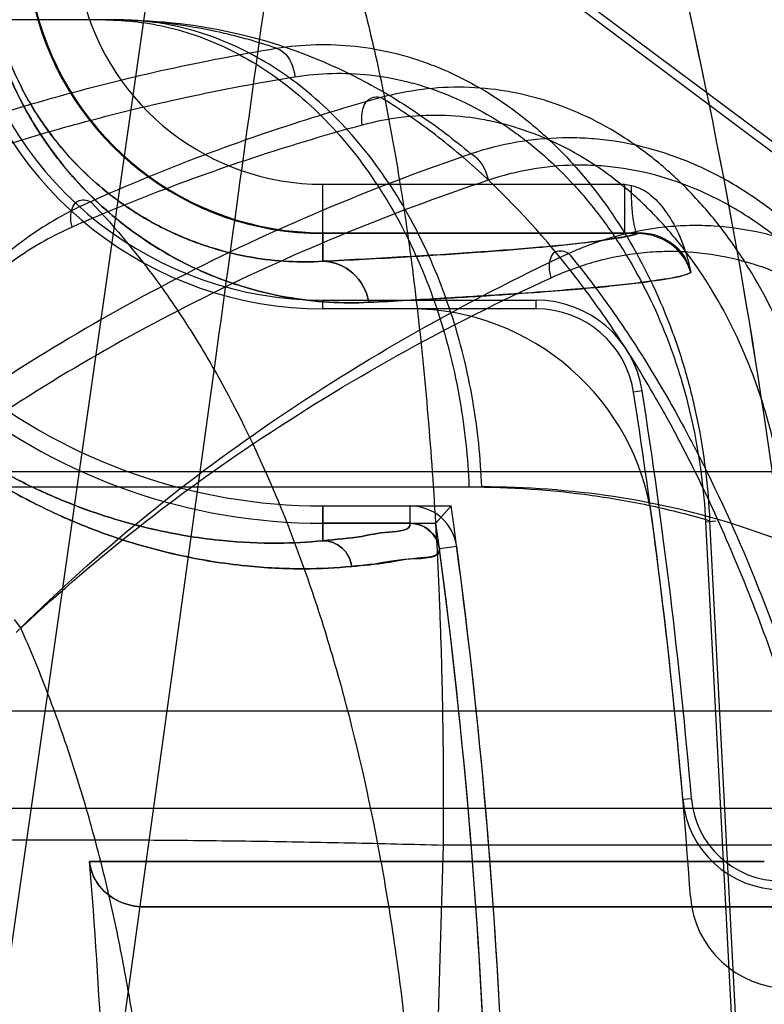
# Model space of a CAD drawing. Header units: millimetres. Extents: x 0 to 297, y 0 to 210.
# Tile 235 of 256: x 58.897 to 58.9498, y 160.0316 to 160.1015. Entities that reach past the tile are written whole.
import ezdxf

# ---------------------------------------------------------------- set-up
doc = ezdxf.new("R2010")
doc.units = ezdxf.units.MM
doc.header["$LTSCALE"] = 16.335
doc.layers.get('0').update_dxf_attribs({"linetype": 'CONTINUOUS'})
for name, color, linetype in [('AXES_REF', 7, 'CONTINUOUS'), ('INTFCLR_1', 7, 'CONTINUOUS'), ('INTFCLR_144815', 7, 'CONTINUOUS'), ('INTFCLR_72935', 7, 'CONTINUOUS')]:
    doc.layers.add(name, color=color, linetype=linetype)

msp = doc.modelspace()

# ---------------------------------------------------------------- linework, layer by layer
at = {"color": 7, "linetype": 'Continuous'}
for radius in [6.787079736, 6.7865, 6.743039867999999]:
    msp.add_circle((57.4637311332, 154.7114782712), radius, dxfattribs=at)
msp.add_arc((57.4637311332, 154.7114782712), 6.72, 278.2771290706, 261.7228709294, dxfattribs=at)
at = {"layer": 'AXES_REF', "color": 9, "linetype": 'Continuous'}
msp.add_circle((57.4637311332, 154.7114782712), 6.191158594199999, dxfattribs=at)
at = {"layer": 'INTFCLR_1', "color": 9, "linetype": 'Continuous'}
for p, q in [((58.9185079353, 160.0843347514), (58.9185079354, 160.0898037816)), ((58.9185079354, 160.0898037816), (58.9399130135, 160.0898037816)), ((58.9399130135, 160.0898037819), (58.9399130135, 160.0863043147)), ((58.9408539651, 160.0863053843), (58.9185079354, 160.0863043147)), ((58.9185079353, 160.064492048), (58.9185079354, 160.0669619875)), ((58.9247011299, 160.0657276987), (58.9247012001, 160.0669619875)), ((58.92800602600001, 160.0640699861), (58.9267826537, 160.0639061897)), ((58.9019469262, 160.0417200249), (58.9498341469, 160.0417200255)), ((59.06109350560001, 160.0384782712), (58.9058831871, 160.0384782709))]:
    msp.add_line(p, q, dxfattribs=at)
at = {"layer": 'INTFCLR_1', "color": 7, "linetype": 'Continuous'}
msp.add_line((58.9446225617, 160.0835287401), (58.9444668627, 160.0839840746), dxfattribs=at)
at = {"layer": 'INTFCLR_1', "color": 6, "linetype": 'Continuous'}
for p, q in [((58.9247017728, 160.0809619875), (58.9185079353, 160.0809619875)), ((58.9185079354, 160.0669619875), (58.9247011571, 160.0669619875)), ((58.9247011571, 160.0657276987), (58.9185079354, 160.0657276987))]:
    msp.add_line(p, q, dxfattribs=at)
at = {"layer": 'INTFCLR_1', "color": 9, "linetype": 'Continuous'}
for centre, radius, start, end in [((58.5279268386, 160.0104782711), 0.4265594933, 4.2349578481, 15.5612268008), ((58.9185079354, 160.1073643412), 0.0175605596, 193.9313764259, 269.9999999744), ((58.9185079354, 160.1073643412), 0.0210600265, 193.9313763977, 269.9999999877), ((58.9579616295, 160.1904858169), 0.1022869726, 259.8369034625, 260.1140053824)]:
    msp.add_arc(centre, radius, start, end, dxfattribs=at)
at = {"layer": 'INTFCLR_1', "color": 6, "linetype": 'Continuous'}
for centre, radius, start, end in [((58.9185079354, 160.1073643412), 0.0264023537, 193.9313761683, 269.9999997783), ((58.9185079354, 160.1073643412), 0.0416366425, 193.9313763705, 270.0000000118), ((58.9185079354, 160.1073643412), 0.0404023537, 193.9313779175, 269.9999996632), ((58.9247010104, 160.0636274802), 0.0173345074, 7.6288236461, 89.9974799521), ((58.9247010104, 160.0636274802), 0.0033345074, 7.625926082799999, 89.99748966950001), ((58.9247010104, 160.0636274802), 0.0021002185, 7.6259335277, 89.996739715), ((58.5279268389, 160.0104782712), 0.4176526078, 3.947526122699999, 7.629511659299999), ((58.5279268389, 160.0104782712), 0.402418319, 356.0073324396, 7.6295171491), ((58.5279268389, 160.0104782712), 0.4036526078, 356.0148208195, 7.6295115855), ((58.5279268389, 160.0104782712), 0.375322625, 0.5335911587, 4.7748100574), ((58.951571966, 160.03971256), 0.006999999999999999, 183.9475263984, 269.9999990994)]:
    msp.add_arc(centre, radius, start, end, dxfattribs=at)
at = {"layer": 'INTFCLR_1', "color": 9, "linetype": 'Continuous'}
for points, knots in [([(58.9217634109, 160.0814217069), (58.9208214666, 160.0813744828), (58.9188572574, 160.0813837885), (58.9158009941, 160.081746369), (58.9131414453, 160.0823988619), (58.9109200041, 160.0831815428), (58.9091532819, 160.0839487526), (58.90733198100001, 160.0849087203), (58.9054631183, 160.0860952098), (58.9035565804, 160.0875520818), (58.9016222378, 160.0893420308), (58.9000520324, 160.0911316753), (58.898816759, 160.0928083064), (58.8978828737, 160.0942580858), (58.8969954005, 160.0958618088), (58.8961815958, 160.0976154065), (58.895468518, 160.0995090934), (58.89508457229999, 160.1008309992), (58.89491561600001, 160.1015121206)], [0, 0, 0, 0, 0.0779033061, 0.1618667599, 0.253680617, 0.3034199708, 0.3562896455, 0.4126322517, 0.4733102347, 0.5389302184, 0.6105590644, 0.6906636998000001, 0.7351564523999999, 0.7824908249, 0.8330084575, 0.8864378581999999, 0.9420335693, 1, 1, 1, 1]), ([(58.9185079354, 160.0843347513), (58.9176967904, 160.0842879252), (58.9160040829, 160.084283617), (58.9133671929, 160.0845787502), (58.9110692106, 160.0851279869), (58.90914843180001, 160.0857933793), (58.9076190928, 160.0864482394), (58.9060426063, 160.0872701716), (58.9044232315, 160.0882887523), (58.9027708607, 160.0895419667), (58.9010932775, 160.0910845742), (58.899731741, 160.0926285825), (58.8986603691, 160.0940761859), (58.8978505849, 160.0953284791), (58.8970807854, 160.0967148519), (58.8963751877, 160.0982312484), (58.8957572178, 160.0998692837), (58.8954247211, 160.1010128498), (58.8952785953, 160.1016021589)], [0, 0, 0, 0, 0.0776846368, 0.1614602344, 0.2531489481, 0.3029013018, 0.3556901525, 0.4120655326, 0.4727178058, 0.5383906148, 0.6100777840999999, 0.6902787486, 0.7347779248, 0.7821808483, 0.8327613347, 0.8862761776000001, 0.9419483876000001, 1, 1, 1, 1]), ([(58.9205568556, 160.0626647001), (58.91943553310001, 160.0625552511), (58.9169342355, 160.0624369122), (58.9127897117, 160.0626470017), (58.907864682, 160.063448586), (58.9033088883, 160.0648019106), (58.8998865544, 160.0662302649), (58.8977404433, 160.0672798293), (58.8954091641, 160.068546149), (58.8923611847, 160.0704856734), (58.8893453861, 160.0728573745), (58.88687321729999, 160.0751504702), (58.8849314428, 160.0771821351), (58.8829825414, 160.079504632), (58.8810497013, 160.0821633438), (58.8791772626, 160.085196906), (58.87742737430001, 160.0886323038), (58.8758970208, 160.0924291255), (58.8750921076, 160.0951230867), (58.87474820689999, 160.0965094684)], [0, 0, 0, 0, 0.0546088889, 0.1211683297, 0.2007950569, 0.2959181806, 0.3507413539, 0.380380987, 0.4116808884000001, 0.4792976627, 0.5552209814, 0.5972744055, 0.6426583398, 0.6913478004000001, 0.7441210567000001, 0.8018425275, 0.8639600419, 0.9307654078, 1, 1, 1, 1]), ([(58.9185079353, 160.0644920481), (58.9174443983, 160.0643844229), (58.9150718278, 160.064260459), (58.9111378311, 160.0644475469), (58.90646079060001, 160.0651954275), (58.9021321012, 160.0664708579), (58.8988790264, 160.0678212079), (58.8968392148, 160.0688146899), (58.894622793, 160.0700136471), (58.8917257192, 160.07185147), (58.88885779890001, 160.0741008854), (58.8865072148, 160.0762766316), (58.8846603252, 160.0782051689), (58.88280694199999, 160.0804101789), (58.8809684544, 160.082935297), (58.8791876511, 160.0858168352), (58.8775233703, 160.0890807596), (58.8760682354, 160.0926884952), (58.8753030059, 160.0952485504), (58.8749762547, 160.0965660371)], [0, 0, 0, 0, 0.054551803, 0.1210381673, 0.2006278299, 0.2957140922, 0.3505402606, 0.3802099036, 0.4114671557, 0.4791025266, 0.5550208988, 0.5971000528, 0.6424803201, 0.6911977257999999, 0.7439878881, 0.8017400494, 0.8638847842, 0.9307288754, 1, 1, 1, 1]), ([(58.9404001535, 160.0897176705), (58.9406700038, 160.0896706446), (58.941364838, 160.0894031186), (58.9423155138, 160.0885997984), (58.9437086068, 160.0867140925), (58.9443544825, 160.0848876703), (58.9446225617, 160.0835287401)], [0, 0, 0, 0, 0.1049875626, 0.2797084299, 0.4691080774, 1, 1, 1, 1]), ([(58.9408539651, 160.0863053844), (58.9407537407, 160.0863187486), (58.94063316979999, 160.0867688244), (58.9405099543, 160.087410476), (58.9404251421, 160.0885114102), (58.9404024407, 160.0893002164), (58.9404001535, 160.0897176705)], [0, 0, 0, 0, 0.08716609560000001, 0.3097071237, 0.6401160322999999, 1, 1, 1, 1]), ([(58.9185079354, 160.0843347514), (58.9204757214, 160.0844334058), (58.9241255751, 160.084628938), (58.9291668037, 160.0849477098), (58.9333391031, 160.0852691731), (58.9366364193, 160.0855868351), (58.93904710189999, 160.0859061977), (58.94035912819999, 160.0861506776), (58.9408539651, 160.0863053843)], [0, 0, 0, 0, 0.2632404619, 0.488345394, 0.6748526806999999, 0.8223794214, 0.9307304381, 1, 1, 1, 1]), ([(58.9185079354, 160.0843347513), (58.91926870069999, 160.0843301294), (58.9208586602, 160.0837008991), (58.9216341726, 160.0822004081), (58.9217634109, 160.0814217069)], [0, 0, 0, 0, 0.4907835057, 1, 1, 1, 1]), ([(58.944622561, 160.0835287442), (58.9439388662, 160.0832249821), (58.9426295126, 160.0830487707), (58.9407627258, 160.0827749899), (58.9389628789, 160.082582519), (58.9368676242, 160.0823837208), (58.9342882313, 160.0821747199), (58.9309763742, 160.0819408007), (58.9267225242, 160.0816801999), (58.92354728, 160.0815111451), (58.92176341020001, 160.0814217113)], [0, 0, 0, 0, 0.0976424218, 0.1690009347, 0.2472990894, 0.3335584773, 0.4437851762, 0.5850020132, 0.7668876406, 1, 1, 1, 1]), ([(58.9185079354, 160.064492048), (58.9194219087, 160.0645812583), (58.9211173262, 160.06471285), (58.9227940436, 160.0651439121), (58.9247761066, 160.0651894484), (58.9247011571, 160.0657276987)], [0, 0, 0, 0, 0.4333569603, 0.7435471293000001, 1, 1, 1, 1]), ([(58.9185079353, 160.0644920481), (58.9189941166, 160.064490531), (58.9200028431, 160.0641084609), (58.9204926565, 160.0631517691), (58.9205568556, 160.0626647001)], [0, 0, 0, 0, 0.4973921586, 1, 1, 1, 1]), ([(58.9267826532, 160.0639061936), (58.9268792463, 160.0631850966), (58.9240967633, 160.0632820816), (58.9224948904, 160.0628302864), (58.9210335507, 160.0627112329), (58.9205568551, 160.062664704)], [0, 0, 0, 0, 0.3420213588, 0.7748365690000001, 1, 1, 1, 1])]:
    msp.add_open_spline(points, degree=3, knots=knots, dxfattribs=at)
at = {"layer": 'INTFCLR_1', "color": 7, "linetype": 'Continuous'}
msp.add_open_spline([(58.9446225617, 160.0835287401), (58.9445313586, 160.0838753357), (58.9441346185, 160.084761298), (58.94288656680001, 160.085940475), (58.9415604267, 160.0863092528), (58.9408539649, 160.0863053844)], degree=3, knots=[0, 0, 0, 0, 0.2159486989, 0.5743186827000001, 1, 1, 1, 1], dxfattribs=at)
at = {"layer": 'INTFCLR_1', "color": 6, "linetype": 'Continuous'}
msp.add_open_spline([(58.9058831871, 160.0384782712), (58.9054212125, 160.0384782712), (58.9043101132, 160.0386532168), (58.9026655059, 160.0396255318), (58.90200823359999, 160.0409860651), (58.9019469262, 160.041720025)], degree=3, knots=[0, 0, 0, 0, 0.2507637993, 0.6002127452, 1, 1, 1, 1], dxfattribs=at)
at = {"layer": 'INTFCLR_144815', "color": 9, "linetype": 'Continuous'}
for p, q in [((58.8428002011, 159.6608559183), (58.9697415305, 160.5484094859)), ((58.9039686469, 160.1014782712), (58.0774740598, 160.1014782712)), ((58.8472678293, 159.6162732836), (58.9109054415, 160.0774282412)), ((58.0001334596, 160.0694090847), (58.9906654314, 160.0694090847)), ((58.0465931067, 160.0683100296), (58.92978699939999, 160.0683100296)), ((58.9456646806, 160.0658398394), (58.946405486, 160.06591045)), ((58.9456646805, 160.0658398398), (58.94926222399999, 159.9964782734)), ((58.9459567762, 160.0659130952), (58.9495611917, 159.9964782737)), ((58.7763944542, 160.0524171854), (59.1393738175, 160.0524171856)), ((59.132374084, 160.0454782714), (58.7343635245, 160.0454782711)), ((58.9270343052, 160.0428744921), (58.9263883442, 160.0194683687)), ((58.9658889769, 160.0428744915), (58.9270343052, 160.0428744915))]:
    msp.add_line(p, q, dxfattribs=at)
at = {"layer": 'INTFCLR_144815', "color": 6, "linetype": 'Continuous'}
msp.add_line((58.8970670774, 160.0582944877), (58.8966252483, 160.0588861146), dxfattribs=at)
at = {"layer": 'INTFCLR_144815', "color": 9, "linetype": 'Continuous'}
msp.add_arc((58.9088492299, 160.0664782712), 0.05599999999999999, 89.9999999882, 176.9999999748, dxfattribs=at)
at = {"layer": 'INTFCLR_144815', "color": 7, "linetype": 'Continuous'}
msp.add_open_spline([(58.9109054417, 160.0774282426), (58.9122338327, 160.0870545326), (58.9148488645, 160.1060305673), (58.9186897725, 160.1339837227), (58.9223746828, 160.1608841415), (58.92593852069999, 160.1869849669), (58.9294158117, 160.2125410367), (58.93282244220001, 160.2376749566), (58.9361054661, 160.262000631), (58.93922810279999, 160.2852462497), (58.9422052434, 160.3075220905), (58.9450641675, 160.3290356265), (58.9478068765, 160.3498092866), (58.9503797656, 160.369441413), (58.9527401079, 160.3876009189), (58.954833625, 160.4038541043), (58.9566855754, 160.4183716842), (58.9582927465, 160.4310999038), (58.95970981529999, 160.4424459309), (58.9609547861, 160.4525285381), (58.9620535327, 160.4615368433), (58.96300931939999, 160.469475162), (58.9638596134, 160.476630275), (58.9646155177, 160.4830808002), (58.9652928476, 160.488950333), (58.9658740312, 160.4940653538), (58.9663976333, 160.498747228), (58.9668721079, 160.5030644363), (58.9672981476, 160.5070160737), (58.96766848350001, 160.5105188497), (58.9680020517, 160.513738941), (58.9683034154, 160.5167146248), (58.9685702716, 160.5194150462), (58.9688064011, 160.5218653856), (58.9690173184, 160.5241146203), (58.9692058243, 160.5261869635), (58.9693746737, 160.5281031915), (58.9695247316, 160.5298672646), (58.9696579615, 160.531497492), (58.9697695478, 160.5329211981), (58.9698657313, 160.5342029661), (58.96995339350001, 160.5354279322), (58.97003279, 160.5366026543), (58.970119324, 160.5379727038), (58.9701997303, 160.5393861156), (58.970271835, 160.5408934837), (58.97032346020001, 160.5422666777), (58.9703575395, 160.5436705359), (58.97036006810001, 160.5449893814), (58.970330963, 160.546295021), (58.9702151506, 160.5472492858), (58.9701125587, 160.5484366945), (58.9697415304, 160.5484094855)], degree=3, knots=[0, 0, 0, 0, 0.0613840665, 0.1210015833, 0.178234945, 0.2328968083, 0.2874063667, 0.3411562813, 0.3931156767, 0.4424610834, 0.4893142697, 0.5350799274, 0.5795535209, 0.62167709, 0.660153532, 0.6952292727, 0.7251941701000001, 0.7526020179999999, 0.776269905, 0.7974221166, 0.8167759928, 0.8335956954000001, 0.847929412, 0.8622917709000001, 0.8746214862, 0.8852523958, 0.894810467, 0.9043805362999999, 0.9126877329, 0.9199170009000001, 0.9266303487, 0.9331373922, 0.9388100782, 0.9437715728, 0.9486875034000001, 0.9530804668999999, 0.9569162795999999, 0.9608389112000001, 0.9642640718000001, 0.9672484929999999, 0.9698598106, 0.9723835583, 0.9750061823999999, 0.9772972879, 0.9810550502, 0.9839495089, 0.9868275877, 0.9897432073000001, 0.9927891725, 0.9952691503, 0.9976499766, 1, 1, 1, 1], dxfattribs=at)
at = {"layer": 'INTFCLR_144815', "color": 6, "linetype": 'Continuous'}
for points, knots in [([(58.90884834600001, 160.1224276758), (58.9080303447, 160.1224172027), (58.9063950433, 160.12235633), (58.9038434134, 160.1221396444), (58.9010771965, 160.1217628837), (58.89797353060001, 160.1211575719), (58.8945490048, 160.1202568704), (58.8908937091, 160.1190137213), (58.887162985, 160.1174219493), (58.88348572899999, 160.1155081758), (58.8799183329, 160.1132954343), (58.8764872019, 160.1107873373), (58.8731800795, 160.1079659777), (58.8700756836, 160.1048861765), (58.8671271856, 160.1014878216), (58.864411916, 160.0978470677), (58.8619272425, 160.0939382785), (58.859736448, 160.0898675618), (58.85782759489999, 160.0856329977), (58.8562069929, 160.0812482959), (58.85490112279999, 160.0768258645), (58.8539212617, 160.0725347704), (58.85324516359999, 160.0685723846), (58.8529346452, 160.0660618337), (58.8528124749, 160.0648833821)], [0, 0, 0, 0, 0.0278776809, 0.0557399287, 0.08723556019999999, 0.1229672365, 0.1634315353, 0.2078104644, 0.2544177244, 0.301516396, 0.3489413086, 0.3973369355, 0.4462084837, 0.4969436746, 0.5462080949, 0.5993974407, 0.6515652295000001, 0.7039026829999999, 0.756797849, 0.809722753, 0.8630778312, 0.9138226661, 0.9596261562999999, 1, 1, 1, 1]), ([(58.9067875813, 160.0019735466), (58.9068406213, 160.0038056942), (58.9068864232, 160.007462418), (58.9067715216, 160.0129287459), (58.9064710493, 160.0183467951), (58.9059837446, 160.0236995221), (58.9053083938, 160.0289719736), (58.9044424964, 160.034153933), (58.9033837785, 160.0392291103), (58.9021277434, 160.044190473), (58.9006690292, 160.0490278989), (58.89899993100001, 160.0537345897), (58.8977360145, 160.0567933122), (58.89706707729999, 160.0582944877)], [0, 0, 0, 0, 0.09544020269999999, 0.1903798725, 0.2846433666, 0.3779344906, 0.4701898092, 0.5613594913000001, 0.6514315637, 0.7400675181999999, 0.8277651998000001, 0.9144240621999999, 1, 1, 1, 1])]:
    msp.add_open_spline(points, degree=3, knots=knots, dxfattribs=at)
at = {"layer": 'INTFCLR_144815', "color": 9, "linetype": 'Continuous'}
for points, knots in [([(58.8643044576, 160.0694090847), (58.864439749, 160.0727069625), (58.8651821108, 160.0794214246), (58.8677646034, 160.0893160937), (58.8719185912, 160.0987644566), (58.87755335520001, 160.1071801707), (58.8844056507, 160.114041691), (58.8920716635, 160.1189821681), (58.9000609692, 160.1218562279), (58.90547998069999, 160.1224782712), (58.9080800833, 160.1224782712)], [0, 0, 0, 0, 0.1308834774, 0.2668605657, 0.4040067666, 0.5382363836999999, 0.666176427, 0.7858622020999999, 0.8968959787, 1, 1, 1, 1]), ([(58.9080800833, 160.1224782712), (58.90935387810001, 160.1224782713), (58.9122939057, 160.1213862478), (58.9145754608, 160.1186860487), (58.91605917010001, 160.1163864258), (58.91719954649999, 160.1143433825), (58.9185594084, 160.1113635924), (58.92004670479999, 160.1072541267), (58.9211694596, 160.1033890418), (58.9220252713, 160.0999508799), (58.9228877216, 160.0960778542), (58.9238674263, 160.0908288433), (58.92468249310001, 160.0852949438), (58.9252615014, 160.0805464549), (58.9258012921, 160.0754306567), (58.9263489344, 160.0687544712), (58.926720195, 160.0618996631), (58.92691837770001, 160.0562116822), (58.9270481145, 160.0503155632), (58.9270617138, 160.0458580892), (58.9270343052, 160.0428744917)], [0, 0, 0, 0, 0.0447683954, 0.1032005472, 0.1213211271, 0.1410891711, 0.1853432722, 0.2362765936, 0.2945595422, 0.3267150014, 0.3607913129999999, 0.4340002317, 0.5143214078, 0.5573399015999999, 0.6021191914, 0.6951105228, 0.7927308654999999, 0.8433596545, 0.8951349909, 1, 1, 1, 1]), ([(58.9658889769, 160.0428744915), (58.96579536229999, 160.0458362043), (58.9655474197, 160.0516550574), (58.96498833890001, 160.0602240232), (58.9643728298, 160.0671652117), (58.96379277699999, 160.0725416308), (58.96317867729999, 160.0776061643), (58.9623318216, 160.0835812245), (58.9613449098, 160.0893052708), (58.9604891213, 160.0935950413), (58.9596393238, 160.0974771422), (58.9585334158, 160.1019091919), (58.957093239, 160.1067146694), (58.9555840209, 160.110878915), (58.9542247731, 160.1139326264), (58.9530935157, 160.116046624), (58.9520363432, 160.117783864), (58.95070846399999, 160.1195815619), (58.9489956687, 160.1212185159), (58.94721941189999, 160.1222380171), (58.9459611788, 160.1224782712), (58.945367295, 160.1224782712)], [0, 0, 0, 0, 0.1042635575, 0.2049087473, 0.3021266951, 0.3494296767, 0.3951775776, 0.4816294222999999, 0.5617414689, 0.5995186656, 0.6355363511, 0.7015662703, 0.7601961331, 0.8119752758, 0.8573235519, 0.8776594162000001, 0.8962984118, 0.9288575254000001, 0.9560174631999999, 0.97910347, 1, 1, 1, 1]), ([(58.945367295, 160.1224782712), (58.9480566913, 160.1224782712), (58.9536510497, 160.1218587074), (58.9619076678, 160.1189935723), (58.9698381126, 160.1140627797), (58.9769343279, 160.107205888), (58.9827734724, 160.0987881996), (58.98707913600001, 160.0893333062), (58.9897557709, 160.0794307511), (58.99052538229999, 160.0727081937), (58.9906654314, 160.0694090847)], [0, 0, 0, 0, 0.1050837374, 0.21787631, 0.3387406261, 0.4670384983, 0.6007623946, 0.736684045, 0.8709766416, 1, 1, 1, 1]), ([(58.90307624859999, 160.1014782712), (58.9038301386, 160.1014782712), (58.9053681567, 160.1013864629), (58.9085214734, 160.1008156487), (58.9125384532, 160.0992801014), (58.9170555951, 160.096182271), (58.92108836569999, 160.0918898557), (58.9244007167, 160.0866329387), (58.9268422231, 160.0807347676), (58.9283603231, 160.0745585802), (58.9287965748, 160.0703699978), (58.9288762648, 160.0683100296)], [0, 0, 0, 0, 0.0489996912, 0.09985824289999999, 0.2078673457, 0.3255494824, 0.4528998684, 0.5879993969, 0.7272116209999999, 0.8660105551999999, 1, 1, 1, 1]), ([(58.91520146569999, 160.0994634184), (58.9139112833, 160.0999086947), (58.9099514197, 160.1010348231), (58.9058213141, 160.1014782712), (58.90307624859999, 160.1014782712)], [0, 0, 0, 0, 0.3320886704, 1, 1, 1, 1]), ([(58.929787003, 160.0683100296), (58.9297072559, 160.0703700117), (58.9292706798, 160.0745586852), (58.9277514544, 160.0807349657), (58.92530813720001, 160.0866332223), (58.9219933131, 160.0918901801), (58.917957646, 160.0961825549), (58.91343712, 160.0992802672), (58.9094179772, 160.1008156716), (58.9066301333, 160.1013198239), (58.905097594, 160.1014559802), (58.9043426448, 160.1014782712), (58.9039686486, 160.1014782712)], [0, 0, 0, 0, 0.1339492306, 0.2727111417, 0.4118952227, 0.5469808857, 0.6743350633, 0.7920383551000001, 0.9000813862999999, 0.9509592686, 0.9756993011, 1, 1, 1, 1]), ([(58.9039686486, 160.1014782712), (58.9069062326, 160.1014782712), (58.9128771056, 160.1007919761), (58.91923893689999, 160.0983745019), (58.9232545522, 160.0961294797), (58.92592361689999, 160.0944265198), (58.9278183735, 160.0929823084), (58.929020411, 160.0919686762)], [0, 0, 0, 0, 0.3224796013, 0.6526157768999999, 0.7390842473, 0.8273898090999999, 1, 1, 1, 1]), ([(58.8949119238, 160.094612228), (58.8965588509, 160.0951345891), (58.9032286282, 160.0971159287), (58.9100418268, 160.0986119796), (58.9152014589, 160.0994632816)], [0, 0, 0, 0, 0.2483454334, 1, 1, 1, 1]), ([(58.9152014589, 160.0994632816), (58.91536319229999, 160.0994252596), (58.9161187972, 160.0990124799), (58.9164508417, 160.0981037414), (58.9165228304, 160.0974402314)], [0, 0, 0, 0, 0.1993201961, 1, 1, 1, 1]), ([(58.9152014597, 160.0994632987), (58.9170521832, 160.0997627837), (58.91991751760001, 160.0998359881), (58.9231748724, 160.0992512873), (58.92501442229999, 160.0987313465), (58.9277774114, 160.0977520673), (58.9304078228, 160.0963098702), (58.9328047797, 160.0945107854), (58.9343959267, 160.0931709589), (58.9362743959, 160.0913053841), (58.9379717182, 160.0892309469), (58.9392315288, 160.087442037), (58.9410480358, 160.0845817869), (58.942541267, 160.0814783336), (58.9437078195, 160.0782291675), (58.9444138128, 160.0759691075), (58.9454144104, 160.0719010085), (58.945850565, 160.0683139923), (58.9459567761, 160.0659130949)], [0, 0, 0, 0, 0.1098685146, 0.1653265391, 0.1935295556, 0.2218009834, 0.3370645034, 0.3670847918, 0.397439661, 0.4588941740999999, 0.5219269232, 0.5542432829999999, 0.5870709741, 0.7204576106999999, 0.7546908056, 0.7893863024, 0.8591629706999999, 1, 1, 1, 1]), ([(58.8962332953, 160.0926861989), (58.8978805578, 160.0931982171), (58.9045538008, 160.0951408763), (58.9113652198, 160.0966062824), (58.9165228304, 160.0974402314)], [0, 0, 0, 0, 0.2482161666, 1, 1, 1, 1]), ([(58.9165228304, 160.0974402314), (58.9182644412, 160.0977217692), (58.9209617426, 160.0977892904), (58.9240284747, 160.0972384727), (58.9257618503, 160.096748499), (58.9283678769, 160.0958261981), (58.9308495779, 160.0944675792), (58.9331140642, 160.0927744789), (58.9346184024, 160.0915128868), (58.93639555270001, 160.0897560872), (58.9380041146, 160.0878032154), (58.9391991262, 160.0861186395), (58.9409239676, 160.083425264), (58.94234775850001, 160.0805032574), (58.9434652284, 160.0774425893), (58.94414387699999, 160.0753141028), (58.9451113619, 160.071482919), (58.9455470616, 160.0681031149), (58.9456646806, 160.0658398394)], [0, 0, 0, 0, 0.1096189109, 0.1650089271, 0.1931906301, 0.2214485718, 0.3367240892, 0.3667609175, 0.3971372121, 0.4586431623, 0.5217283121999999, 0.5540726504, 0.5869294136, 0.7204219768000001, 0.7546742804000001, 0.7893855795, 0.8591827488, 1, 1, 1, 1]), ([(58.9546608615, 160.0624877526), (58.9546109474, 160.0650018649), (58.9542432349, 160.0687603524), (58.9532805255, 160.0730306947), (58.9525832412, 160.0754006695), (58.9514182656, 160.0787984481), (58.9498933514, 160.0820380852), (58.9480064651, 160.0850051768), (58.9466927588, 160.086852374), (58.9449126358, 160.0889790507), (58.9429318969, 160.0908636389), (58.9412504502, 160.0921956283), (58.93870862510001, 160.0939650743), (58.9359047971, 160.0953179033), (58.9329792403, 160.0961345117), (58.9310241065, 160.0965324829), (58.927551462, 160.0968589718), (58.92454469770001, 160.0964791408), (58.9226276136, 160.0959606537)], [0, 0, 0, 0, 0.1415064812, 0.2113104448, 0.2461202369, 0.280468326, 0.4134509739, 0.4460433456, 0.4782975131, 0.5409537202, 0.6017877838, 0.6317837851, 0.6615815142, 0.7760743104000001, 0.8042398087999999, 0.8324475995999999, 0.8882424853, 1, 1, 1, 1]), ([(58.9226276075, 160.0959606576), (58.9208569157, 160.095470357), (58.9138600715, 160.0933930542), (58.9070163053, 160.0907971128), (58.9020310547, 160.088568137)], [0, 0, 0, 0, 0.2517502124, 1, 1, 1, 1]), ([(58.92130623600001, 160.0940076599), (58.9212633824, 160.0942869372), (58.9212440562, 160.0949301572), (58.9215819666, 160.095950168), (58.92236532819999, 160.0960595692), (58.9226276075, 160.0959606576)], [0, 0, 0, 0, 0.3021343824, 0.7002561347, 1, 1, 1, 1]), ([(58.96076143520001, 160.0019735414), (58.9605759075, 160.0049016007), (58.9602215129, 160.0092739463), (58.95959547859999, 160.0150535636), (58.9588837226, 160.0206699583), (58.9578297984, 160.0274909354), (58.9562936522, 160.0354242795), (58.95478619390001, 160.0418215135), (58.9536092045, 160.0461731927), (58.9529098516, 160.0485943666), (58.9518617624, 160.0520718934), (58.9502005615, 160.0570622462), (58.9477391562, 160.0633747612), (58.9454970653, 160.0683054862), (58.9438287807, 160.0715674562), (58.9428632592, 160.0733482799), (58.9414399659, 160.0758739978), (58.9392431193, 160.0794265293), (58.9351798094, 160.0850419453), (58.9312423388, 160.0893398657), (58.927624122, 160.0924417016), (58.925415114, 160.094158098), (58.9237257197, 160.0952945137), (58.9226276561, 160.0959606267)], [0, 0, 0, 0, 0.0839822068, 0.1255314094, 0.166399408, 0.2460266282, 0.3230456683, 0.3976498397, 0.43409919, 0.4520761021, 0.4697861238, 0.5380636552, 0.6025619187, 0.6636457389, 0.6930137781, 0.7074212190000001, 0.7216279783, 0.7760004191, 0.8268564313, 0.9199491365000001, 0.9418203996, 0.9632373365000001, 1, 1, 1, 1]), ([(58.95169305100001, 160.0624144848), (58.9516216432, 160.0647913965), (58.9512412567, 160.0683420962), (58.9502999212, 160.0723737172), (58.9496244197, 160.0746107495), (58.94850217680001, 160.0778178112), (58.9470433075, 160.0808738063), (58.94524794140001, 160.0836734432), (58.9439996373, 160.0854157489), (58.9423107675, 160.087420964), (58.94043553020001, 160.0891987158), (58.9388451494, 160.0904550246), (58.9364442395, 160.0921221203), (58.9337997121, 160.0933987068), (58.9310411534, 160.0941692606), (58.929200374, 160.0945448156), (58.9259347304, 160.0948533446), (58.9231074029, 160.0944963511), (58.92130623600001, 160.0940076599)], [0, 0, 0, 0, 0.1417199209, 0.211646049, 0.2465180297, 0.2809284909, 0.4141483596, 0.4467938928, 0.4790964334, 0.5418307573, 0.6027188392, 0.6327299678, 0.6625316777, 0.7769212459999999, 0.8050295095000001, 0.8331654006, 0.8887756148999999, 1, 1, 1, 1]), ([(58.92130623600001, 160.0940076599), (58.9195358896, 160.0935272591), (58.9125437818, 160.0914929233), (58.9056989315, 160.0889491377), (58.9007096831, 160.0867629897)], [0, 0, 0, 0, 0.2519199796, 1, 1, 1, 1]), ([(58.9645851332, 160.0567515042), (58.9644828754, 160.0594120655), (58.9640311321, 160.0633898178), (58.9629523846, 160.067909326), (58.9621793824, 160.0704302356), (58.9608873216, 160.0740699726), (58.9589366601, 160.0781072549), (58.956095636, 160.0822502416), (58.953714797, 160.0850332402), (58.9510927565, 160.0874664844), (58.9487147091, 160.0891844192), (58.9467179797, 160.0903452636), (58.9446915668, 160.0913433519), (58.9420717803, 160.0923127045), (58.9393514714, 160.0928864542), (58.9371551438, 160.0930927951), (58.9349610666, 160.0931321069), (58.932214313, 160.0928648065), (58.9300721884, 160.0923200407), (58.929020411, 160.0919686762)], [0, 0, 0, 0, 0.1377789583, 0.206061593, 0.2402336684, 0.2741707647, 0.4059257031, 0.4705534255, 0.5337519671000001, 0.5950390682, 0.6552457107, 0.6851158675, 0.7144741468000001, 0.7720589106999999, 0.8291580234, 0.8577649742, 0.886116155, 0.9426164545, 1, 1, 1, 1]), ([(58.929020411, 160.0919686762), (58.9218667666, 160.0895205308), (58.9082595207, 160.0837886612), (58.8956493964, 160.0760810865), (58.8898914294, 160.0718458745)], [0, 0, 0, 0, 0.514044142, 1, 1, 1, 1]), ([(58.929020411, 160.0919686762), (58.9291615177, 160.0918959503), (58.9297698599, 160.0914235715), (58.93012020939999, 160.0906817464), (58.9302545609, 160.0900955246)], [0, 0, 0, 0, 0.2088302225, 1, 1, 1, 1]), ([(58.9641379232, 160.0566782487), (58.9640034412, 160.0592102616), (58.9635258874, 160.0629911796), (58.9624544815, 160.0672832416), (58.9616968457, 160.0696754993), (58.9604383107, 160.0731269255), (58.9585590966, 160.0769527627), (58.95584191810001, 160.0808788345), (58.9535723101, 160.0835136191), (58.9510810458, 160.0858179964), (58.9488255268, 160.0874451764), (58.9469339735, 160.0885443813), (58.9450177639, 160.089489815), (58.9425434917, 160.0904086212), (58.93997578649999, 160.090952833), (58.93790502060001, 160.0911504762), (58.9358394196, 160.0911897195), (58.9332557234, 160.0909415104), (58.93124227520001, 160.0904269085), (58.9302545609, 160.0900955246)], [0, 0, 0, 0, 0.1383967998, 0.2069534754, 0.2412534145, 0.2753102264, 0.4074740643, 0.4722508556, 0.535550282, 0.5968850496, 0.6570763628, 0.6869117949, 0.7162142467, 0.7736285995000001, 0.8304669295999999, 0.8589069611, 0.8870712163, 0.9431353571, 1, 1, 1, 1]), ([(58.9302545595, 160.0900955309), (58.9231080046, 160.0876976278), (58.9097608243, 160.0821946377), (58.8973530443, 160.0748016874), (58.89177338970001, 160.0708383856)], [0, 0, 0, 0, 0.5241312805, 1, 1, 1, 1]), ([(58.9007096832, 160.0867629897), (58.90063784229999, 160.0870447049), (58.9005405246, 160.0876757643), (58.9009189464, 160.0887979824), (58.9017597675, 160.0887110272), (58.9020310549, 160.0885681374)], [0, 0, 0, 0, 0.3021596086, 0.6813293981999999, 1, 1, 1, 1]), ([(58.9020310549, 160.0885681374), (58.9005813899, 160.0879406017), (58.8984813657, 160.0867561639), (58.8959117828, 160.0848030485), (58.8940598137, 160.0831211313), (58.89231887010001, 160.0812542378), (58.8901404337, 160.0785248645), (58.88847942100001, 160.075902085), (58.8872307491, 160.0735246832), (58.8864323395, 160.0718798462), (58.8851559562, 160.0689101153), (58.8839860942, 160.0653702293), (58.8830985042, 160.0617282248), (58.8823909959, 160.0580109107), (58.8820641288, 160.0551859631), (58.8819333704, 160.0532969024)], [0, 0, 0, 0, 0.111371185, 0.1685828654, 0.2273923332, 0.2875095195, 0.3483614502, 0.4734187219, 0.5055197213, 0.537687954, 0.6022990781, 0.7333000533, 0.7998957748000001, 0.8664964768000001, 1, 1, 1, 1]), ([(58.9020310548, 160.0885681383), (58.90383477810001, 160.0866935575), (58.90641066, 160.083552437), (58.9091012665, 160.0795110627), (58.910660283, 160.0768958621), (58.91306176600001, 160.0725477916), (58.9155303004, 160.0670860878), (58.91761756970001, 160.0613178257), (58.9187600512, 160.0577560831), (58.9204539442, 160.0520076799), (58.9220814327, 160.0449841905), (58.92331795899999, 160.0377530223), (58.9239369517, 160.0334020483), (58.92477767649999, 160.0265977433), (58.9255945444, 160.0161142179), (58.9257139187, 160.006732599), (58.9256264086, 160.0019735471)], [0, 0, 0, 0, 0.0850352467, 0.1321993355, 0.1586374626, 0.184533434, 0.2945491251, 0.3540148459, 0.3850058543, 0.4168022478, 0.5498956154, 0.6203095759, 0.6565717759, 0.6935412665, 0.8444107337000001, 1, 1, 1, 1]), ([(58.9007096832, 160.0867629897), (58.8993534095, 160.0861687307), (58.8973900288, 160.085047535), (58.8949954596, 160.0831963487), (58.8932722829, 160.0816022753), (58.8916547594, 160.0798333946), (58.8896357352, 160.0772434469), (58.8881059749, 160.0747539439), (58.8869611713, 160.0724985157), (58.8862294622, 160.0709359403), (58.8850646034, 160.0681102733), (58.88401334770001, 160.0647409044), (58.8832293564, 160.0612737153), (58.88261614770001, 160.0577242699), (58.8823547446, 160.0550273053), (58.88226082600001, 160.0532236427)], [0, 0, 0, 0, 0.1105823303, 0.1674153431, 0.2258611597, 0.2856450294, 0.3462207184, 0.4709151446, 0.5029696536, 0.5351116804, 0.5997423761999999, 0.7310957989, 0.7980420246, 0.8651201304, 1, 1, 1, 1]), ([(58.9359462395, 160.0849011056), (58.9370351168, 160.085395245), (58.9392673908, 160.0862114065), (58.9421797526, 160.0867679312), (58.9445167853, 160.0869154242), (58.946846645, 160.0868679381), (58.94916098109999, 160.0865260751), (58.9514133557, 160.0859033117), (58.9536423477, 160.0850911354), (58.9563314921, 160.0837294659), (58.9588156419, 160.0819707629), (58.9606784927, 160.0803463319), (58.9624717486, 160.0785588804), (58.9645313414, 160.0760780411), (58.9663137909, 160.073347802), (58.9675815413, 160.07102103), (58.9687494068, 160.0685929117), (58.96974573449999, 160.0660659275), (58.9705753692, 160.0634592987), (58.9713014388, 160.0607813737), (58.9722830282, 160.055985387), (58.97263961, 160.051783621), (58.9726842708, 160.0489801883)], [0, 0, 0, 0, 0.0586437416, 0.1160164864, 0.1447325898, 0.1733635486, 0.2301965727, 0.2588413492, 0.2878771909, 0.3464292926, 0.4060466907, 0.4366382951, 0.4675710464, 0.5301402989, 0.5943666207, 0.6271439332, 0.6600424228, 0.7264619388, 0.7601297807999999, 0.7941690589, 0.8624929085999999, 1, 1, 1, 1]), ([(58.8970670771, 160.0582944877), (58.9024932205, 160.0636619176), (58.91479248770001, 160.0736716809), (58.9285854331, 160.0814525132), (58.9359462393, 160.0849011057)], [0, 0, 0, 0, 0.4842558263, 1, 1, 1, 1]), ([(58.9347120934, 160.0831692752), (58.9346705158, 160.0833118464), (58.9346058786, 160.0836073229), (58.9345473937, 160.0842405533), (58.9348440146, 160.0852575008), (58.9356881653, 160.0850646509), (58.9359462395, 160.0849011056)], [0, 0, 0, 0, 0.154478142, 0.3102598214, 0.6821904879, 1, 1, 1, 1]), ([(58.9347120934, 160.0831692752), (58.93573200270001, 160.0836370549), (58.93782512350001, 160.0844116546), (58.9405607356, 160.0849342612), (58.9427577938, 160.0850721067), (58.9449520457, 160.0850241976), (58.9471335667, 160.0846986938), (58.9492584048, 160.0841067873), (58.9513649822, 160.0833331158), (58.9539109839, 160.0820395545), (58.9562652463, 160.0803690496), (58.9580342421, 160.0788259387), (58.9597420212, 160.0771273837), (58.96170767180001, 160.0747685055), (58.963414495, 160.0721724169), (58.9646348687, 160.0699592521), (58.9657635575, 160.0676471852), (58.96673161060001, 160.0652395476), (58.96754613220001, 160.0627549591), (58.96826493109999, 160.0601994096), (58.9692557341, 160.0556149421), (58.96965079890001, 160.0515941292), (58.96973881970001, 160.0489069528)], [0, 0, 0, 0, 0.0579009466, 0.1146057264, 0.1430197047, 0.1713738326, 0.227751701, 0.2562155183, 0.2850979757, 0.3434409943, 0.402966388, 0.4335510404, 0.4645021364, 0.5271784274, 0.5915970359, 0.6245004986, 0.6575469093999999, 0.7243162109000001, 0.7581835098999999, 0.7924420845, 0.8612617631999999, 1, 1, 1, 1]), ([(58.93594623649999, 160.0849011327), (58.9366499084, 160.0840460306), (58.937760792, 160.0826208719), (58.93923062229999, 160.0805733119), (58.941391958, 160.0773712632), (58.9432893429, 160.0741528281), (58.9462370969, 160.0685564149), (58.9482057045, 160.0642174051), (58.9500717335, 160.0594831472), (58.9513314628, 160.056086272), (58.9534499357, 160.049804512), (58.95552514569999, 160.0422972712), (58.95706160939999, 160.0354756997), (58.9578834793, 160.0313882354), (58.9590582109, 160.0250411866), (58.9604926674, 160.0152497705), (58.9612873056, 160.0064537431), (58.96157063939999, 160.0019735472)], [0, 0, 0, 0, 0.037731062, 0.0615327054, 0.0858667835, 0.1693452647, 0.1886175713, 0.301387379, 0.3313841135, 0.3620034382, 0.4248151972, 0.5572078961, 0.6271273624, 0.6630327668, 0.6992546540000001, 0.8470480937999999, 1, 1, 1, 1]), ([(58.8967383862, 160.0579627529), (58.9019297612, 160.0628860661), (58.9139536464, 160.0723866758), (58.92736021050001, 160.0797952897), (58.9347120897, 160.083169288)], [0, 0, 0, 0, 0.4693497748, 1, 1, 1, 1]), ([(58.9288762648, 160.0683100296), (58.931798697, 160.0683100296), (58.9361546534, 160.0680231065), (58.9418365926, 160.0670200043), (58.9445956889, 160.0663166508), (58.9459567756, 160.0659130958)], [0, 0, 0, 0, 0.5068140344, 0.7538009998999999, 1, 1, 1, 1]), ([(58.9645851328, 160.0567515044), (58.9633762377, 160.0576995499), (58.9607736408, 160.0595684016), (58.9567365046, 160.0619465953), (58.9531884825, 160.0636287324), (58.9503668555, 160.0647519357), (58.9459800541, 160.0662808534), (58.939136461, 160.0678716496), (58.9329126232, 160.0683100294), (58.929787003, 160.0683100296)], [0, 0, 0, 0, 0.1234078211, 0.2570125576, 0.3758298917, 0.4384281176, 0.5008929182, 0.748925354, 1, 1, 1, 1]), ([(58.880944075, 160.042874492), (58.88229471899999, 160.0429399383), (58.8852272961, 160.0430525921), (58.8899504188, 160.0431684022), (58.8952860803, 160.0432394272), (58.90113507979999, 160.0432624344), (58.907372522, 160.0432362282), (58.9138564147, 160.0431618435), (58.9204381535, 160.0430423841), (58.9248413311, 160.0429347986), (58.9270343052, 160.0428744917)], [0, 0, 0, 0, 0.08799942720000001, 0.1909748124, 0.3074539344, 0.4352544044, 0.5716103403, 0.7133695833, 0.8572331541, 1, 1, 1, 1])]:
    msp.add_open_spline(points, degree=3, knots=knots, dxfattribs=at)
at = {"layer": 'INTFCLR_72935', "color": 6, "linetype": 'Continuous'}
for p, q in [((58.9137849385, 160.1203061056), (59.0044527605, 160.0523127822)), ((59.004085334, 160.0518228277), (58.9132523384, 160.1199400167)), ((58.9185079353, 160.0863643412), (58.9410301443, 160.0863648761)), ((58.9185079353, 160.0815744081), (58.9336427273, 160.0815744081)), ((58.9336427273, 160.0809619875), (58.9185079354, 160.0809619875)), ((58.9185079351, 160.0669619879), (58.927607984, 160.0669619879)), ((58.92653442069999, 160.0657276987), (58.9276079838, 160.0669619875)), ((58.9185079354, 160.0657276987), (58.92653442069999, 160.0657276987))]:
    msp.add_line(p, q, dxfattribs=at)
at = {"layer": 'INTFCLR_72935', "color": 9, "linetype": 'Continuous'}
for p, q in [((58.9185079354, 160.0863643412), (58.9185079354, 160.0843347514)), ((58.9185079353, 160.0809619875), (58.9185079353, 160.0815744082)), ((58.9336427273, 160.0809619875), (58.9336427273, 160.0815744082)), ((58.9411636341, 160.0751388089), (58.9405585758, 160.0750441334)), ((58.9185079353, 160.0669619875), (58.9185079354, 160.064492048)), ((58.9446664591, 160.0461675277), (58.944056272, 160.0461152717)), ((58.9498341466, 160.0417200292), (58.9019469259, 160.0417200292)), ((58.9058831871, 160.0384782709), (59.0611272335, 160.0384782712))]:
    msp.add_line(p, q, dxfattribs=at)
msp.add_arc((58.5279268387, 160.0104782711), 0.4265594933, 4.2349578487, 15.5639446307, dxfattribs=at)
at = {"layer": 'INTFCLR_72935', "color": 6, "linetype": 'Continuous'}
for centre, radius, start, end in [((58.9185079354, 160.1073643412), 0.021, 193.9313766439, 269.9999999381), ((58.9185079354, 160.1073643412), 0.0264023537, 193.9313734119, 269.9999994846), ((58.9185079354, 160.1073643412), 0.025789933, 193.9313765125, 269.9999999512), ((58.9185079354, 160.1073643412), 0.0416366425, 193.9313763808, 270.000000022), ((58.9185079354, 160.1073643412), 0.0404023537, 193.9313779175, 269.9999996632), ((58.9336427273, 160.0739619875), 0.0076124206, 8.893149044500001, 90.000000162), ((58.9336427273, 160.0739619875), 0.006999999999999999, 8.893157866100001, 89.99999938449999), ((58.5279268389, 160.0104782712), 0.4176526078, 4.8948227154, 8.893149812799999), ((58.5279268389, 160.0104782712), 0.4182650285, 4.8948229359, 8.893149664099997), ((58.5279268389, 160.0104782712), 0.4036526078, 356.0148208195, 8.0438827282), ((58.5279268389, 160.0104782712), 0.402418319, 356.013443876, 7.891264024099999), ((58.951030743, 160.04671256), 0.006999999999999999, 184.8948350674, 270.000000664), ((58.951030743, 160.04671256), 0.006387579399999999, 184.8948218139, 270.0000008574), ((58.5279268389, 160.0104782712), 0.375322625, 0.5336423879, 4.7748100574)]:
    msp.add_arc(centre, radius, start, end, dxfattribs=at)
at = {"layer": 'INTFCLR_72935', "color": 9, "linetype": 'Continuous'}
for points, knots in [([(58.8949156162, 160.1015121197), (58.8950830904, 160.1008369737), (58.895465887, 160.0995164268), (58.8961779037, 160.0976239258), (58.8969917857, 160.0958691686), (58.89787762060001, 160.0942670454), (58.8988074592, 160.092821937), (58.90004469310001, 160.0911404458), (58.9021459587, 160.0887430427), (58.90526698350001, 160.0861073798), (58.9084994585, 160.0842317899), (58.9109336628, 160.0831757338), (58.9131514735, 160.0823963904), (58.9158063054, 160.0817455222), (58.9188591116, 160.0813837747), (58.9208218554, 160.0813745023), (58.9217634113, 160.081421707)], [0, 0, 0, 0, 0.0574721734, 0.1134588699, 0.1669071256, 0.21714495, 0.2645975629, 0.308783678, 0.3895302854, 0.5274907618, 0.6441227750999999, 0.6969373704, 0.7465491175, 0.8382128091, 0.9221094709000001, 1, 1, 1, 1]), ([(58.8952785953, 160.1016021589), (58.8954234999, 160.1010180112), (58.8957550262, 160.0998755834), (58.8963719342, 160.098238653), (58.8970776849, 160.0967212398), (58.8978459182, 160.0953363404), (58.8986525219, 160.0940877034), (58.89972545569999, 160.0926358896), (58.9010950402, 160.0910815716), (58.9027847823, 160.0895297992), (58.9049122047, 160.087920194), (58.9070533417, 160.0866895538), (58.90916028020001, 160.0857886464), (58.9110778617, 160.0851257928), (58.9133717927, 160.0845780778), (58.91600569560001, 160.0842836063), (58.9176971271, 160.0842879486), (58.9185079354, 160.0843347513)], [0, 0, 0, 0, 0.0575499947, 0.1136075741, 0.1671162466, 0.2174278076, 0.2649257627, 0.3091535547, 0.3899605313, 0.4625751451, 0.5281544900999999, 0.6447761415, 0.6975023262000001, 0.7471185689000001, 0.8386452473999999, 0.9223402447, 1, 1, 1, 1]), ([(58.874748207, 160.0965094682), (58.87509505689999, 160.0951111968), (58.875900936, 160.0924179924), (58.8774359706, 160.0886137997), (58.8791839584, 160.0851844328), (58.8810652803, 160.0821397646), (58.8829997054, 160.0794825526), (58.8854941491, 160.0765141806), (58.8880519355, 160.0739869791), (58.8906299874, 160.0718469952), (58.89301224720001, 160.0700725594), (58.8959008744, 160.0682314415), (58.899274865, 160.066486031), (58.9033035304, 160.0648031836), (58.9078705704, 160.0634468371), (58.9127993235, 160.0626460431), (58.9169402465, 160.0624370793), (58.9194375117, 160.0625554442), (58.9205568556, 160.0626647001)], [0, 0, 0, 0, 0.06983020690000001, 0.1360165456, 0.1985856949, 0.2561722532, 0.3093207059, 0.3577512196, 0.4440024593, 0.4831205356, 0.5200948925, 0.5879287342, 0.6488908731, 0.7039975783, 0.7993757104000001, 0.8790225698, 0.9454860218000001, 1, 1, 1, 1]), ([(58.8749762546, 160.0965660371), (58.8753058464, 160.0952372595), (58.8760719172, 160.0926779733), (58.8775314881, 160.0890633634), (58.8791938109, 160.0858053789), (58.8809831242, 160.0829131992), (58.8828229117, 160.0803896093), (58.8851953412, 160.0775712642), (58.8876278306, 160.0751726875), (58.890079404, 160.07314256), (58.89234484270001, 160.0714598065), (58.895090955, 160.069715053), (58.89829857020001, 160.0680627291), (58.9021270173, 160.0664719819), (58.9064664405, 160.065193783), (58.911146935, 160.0644466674), (58.9150775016, 160.0642606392), (58.91744624, 160.0643846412), (58.9185079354, 160.0644920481)], [0, 0, 0, 0, 0.0698671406, 0.1360883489, 0.1986819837, 0.256292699, 0.3094735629, 0.3579124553, 0.4441892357, 0.4833221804, 0.5202930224, 0.5881501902, 0.6490914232, 0.7042036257, 0.7995434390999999, 0.8791525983, 0.9455413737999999, 1, 1, 1, 1]), ([(58.9410301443, 160.086364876), (58.9405744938, 160.0861976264), (58.9393098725, 160.0859498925), (58.9369504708, 160.0856203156), (58.9336479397, 160.0852956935), (58.9294192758, 160.0849645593), (58.92426894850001, 160.0846368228), (58.9205292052, 160.0844360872), (58.9185079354, 160.0843347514)], [0, 0, 0, 0, 0.0643186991, 0.1696597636, 0.3161923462, 0.5037165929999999, 0.7318187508, 1, 1, 1, 1]), ([(58.9217634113, 160.081421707), (58.9216341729, 160.0822004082), (58.9208586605, 160.0837008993), (58.9192687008, 160.0843301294), (58.9185079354, 160.0843347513)], [0, 0, 0, 0, 0.5092164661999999, 1, 1, 1, 1]), ([(58.9217634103, 160.0814217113), (58.9235888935, 160.0815132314), (58.9268175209, 160.0816853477), (58.9311261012, 160.0819505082), (58.9344466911, 160.0821866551), (58.9370190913, 160.0823969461), (58.9390992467, 160.082596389), (58.9408697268, 160.0827883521), (58.9426904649, 160.0830582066), (58.943958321, 160.0832336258), (58.944622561, 160.0835287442)], [0, 0, 0, 0, 0.2385485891, 0.4219732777, 0.5633764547, 0.6730316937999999, 0.7587779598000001, 0.8362029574, 0.9051367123, 1, 1, 1, 1]), ([(58.9247011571, 160.0657276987), (58.9247761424, 160.0651891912), (58.92279344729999, 160.0651438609), (58.9211167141, 160.0647127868), (58.91942161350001, 160.0645812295), (58.9185079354, 160.064492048)], [0, 0, 0, 0, 0.2565760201, 0.5667820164, 1, 1, 1, 1]), ([(58.9205568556, 160.0626647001), (58.9204926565, 160.0631517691), (58.9200028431, 160.0641084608), (58.9189941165, 160.064490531), (58.9185079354, 160.0644920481)], [0, 0, 0, 0, 0.5026078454, 1, 1, 1, 1]), ([(58.9205568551, 160.062664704), (58.9213795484, 160.0627450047), (58.9230462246, 160.062875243), (58.9247088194, 160.0633109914), (58.9268586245, 160.0633390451), (58.9267826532, 160.0639061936)], [0, 0, 0, 0, 0.3881437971, 0.7313082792, 1, 1, 1, 1])]:
    msp.add_open_spline(points, degree=3, knots=knots, dxfattribs=at)
at = {"layer": 'INTFCLR_72935', "color": 6, "linetype": 'Continuous'}
for points, knots in [([(58.9410301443, 160.0863648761), (58.9415562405, 160.0863660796), (58.94261917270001, 160.0861322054), (58.94396635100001, 160.0851340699), (58.9444976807, 160.0840988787), (58.9446225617, 160.0835287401)], [0, 0, 0, 0, 0.3221313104, 0.6426260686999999, 1, 1, 1, 1]), ([(58.9247011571, 160.0657276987), (58.925184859, 160.0657276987), (58.9262025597, 160.06536384), (58.9267161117, 160.0644029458), (58.9267826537, 160.0639061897)], [0, 0, 0, 0, 0.4911203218, 1, 1, 1, 1]), ([(58.9019469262, 160.041720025), (58.90199282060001, 160.0411705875), (58.9024181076, 160.0400241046), (58.9038794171, 160.0387859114), (58.90519743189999, 160.0384782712), (58.9058831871, 160.0384782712)], [0, 0, 0, 0, 0.2986635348, 0.6285304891, 1, 1, 1, 1])]:
    msp.add_open_spline(points, degree=3, knots=knots, dxfattribs=at)

doc.saveas('drawing.dxf')
